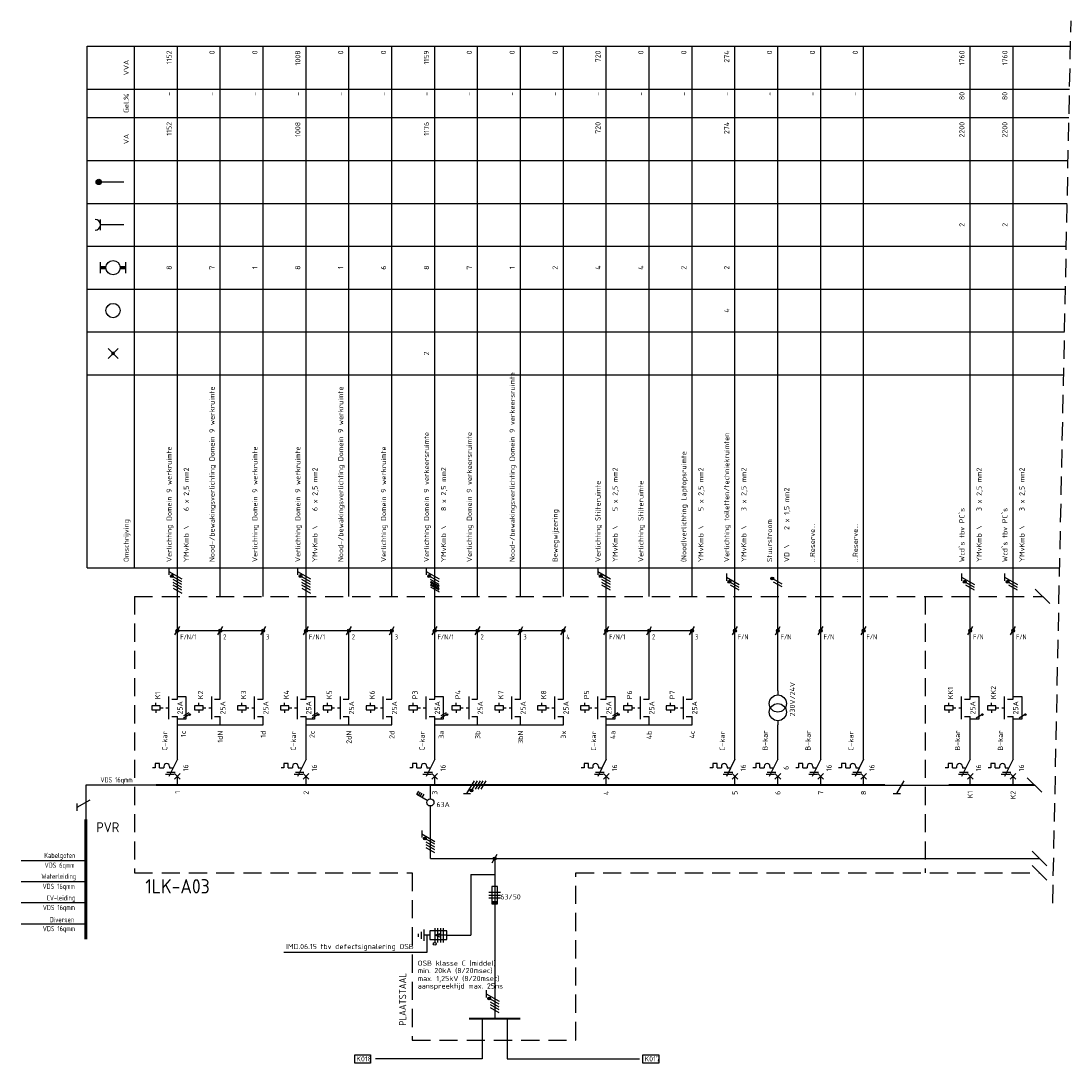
# Model space of a CAD drawing. Extents: x -1224 to 18134, y -20786 to 3554.
# Tile 64 of 88: x 9321 to 9688, y -607 to -243. Entities that reach past the tile are written whole.
import ezdxf
from ezdxf.enums import TextEntityAlignment as Align

# ---------------------------------------------------------------- set-up
doc = ezdxf.new("R2010")
doc.units = 0
doc.linetypes.add('HIDDEN', pattern=[9.525, 6.35, -3.175])
doc.linetypes.add('STABI11', pattern=[2, 1, -1])
doc.layers.get('0').update_dxf_attribs({"linetype": 'CONTINUOUS'})
for name, color, linetype in [('E-principe', 3, 'CONTINUOUS'), ('E-tekst', 2, 'CONTINUOUS'), ('EL$1----', 3, 'CONTINUOUS'), ('EL$1----_1LK-A05', 3, 'CONTINUOUS'), ('EL$1----_1LK-A08', 3, 'CONTINUOUS'), ('EL6131--_KG', 3, 'CONTINUOUS'), ('kast', 1, 'CONTINUOUS')]:
    doc.layers.add(name, color=color, linetype=linetype)
doc.styles.add('BURO-018', font='ISO.shx', dxfattribs={"height": 1.8})
doc.styles.add('BURO-035', font='ISO.shx', dxfattribs={"height": 3.5})
doc.styles.add('BURO-050', font='ISO.shx', dxfattribs={"height": 5})
doc.styles.get("Standard").update_dxf_attribs({"font": 'iso.shx'})

# ---------------------------------------------------------------- blocks, each defined once
blk = doc.blocks.new('RAIL3')
at = {"color": 0, "linetype": 'Continuous'}
for p, q in [((-6, 0), (6, 0)), ((1.73, 3), (-0.87, -1.5)), ((2.98, 3), (0.48, 3))]:
    blk.add_line(p, q, dxfattribs=at)
blk = doc.blocks.new('0302A1_')
at = {"color": 0, "linetype": 'Continuous'}
blk.add_line((-0.87, -1.5), (0.87, 1.5), dxfattribs=at)
at = {"color": 0, "const_width": 0.5}
blk.add_lwpolyline([(-0.25, 0, 1), (0.25, 0, 1)], format="xyb", close=True, dxfattribs=at)
at = {"color": 0, "linetype": 'Continuous'}
blk.add_circle((0, 0), 0.5, dxfattribs=at)
blk = doc.blocks.new('HL3')
at = {"color": 0, "linetype": 'Continuous'}
for p, q in [((-3, 6.98), (-3, 4.48)), ((-3, 5.73), (1.5, 3.13)), ((1.5, 2.13), (-1.5, 3.87)), ((1.5, 1.13), (-1.5, 2.87)), ((1.5, 0.13), (-1.5, 1.87)), ((1.5, -0.87), (-1.5, 0.87))]:
    blk.add_line(p, q, dxfattribs=at)
at = {"color": 0, "linetype": 'Continuous', "const_width": 0.5}
blk.add_lwpolyline([(-1.68, 4.12, 1), (-2.18, 4.12, 1)], format="xyb", close=True, dxfattribs=at)
at = {"color": 0, "linetype": 'Continuous'}
blk.add_circle((-1.93, 4.12), 0.5, dxfattribs=at)
blk = doc.blocks.new('E00515')
at = {"color": 0, "linetype": 'Continuous'}
for p, q in [((6, 1.5), (0, 1.5)), ((0, 1.5), (0, -1.5)), ((0, 0), (4, 0)), ((1.25, -2.5), (1.25, 2.5)), ((2.25, -2.5), (2.25, 2.5)), ((4, 0), (2.5, 0.5)), ((2.5, -0.5), (4, 0)), ((3.25, -2.5), (3.25, 2.5)), ((4.25, -2.5), (4.25, 2.5)), ((6, -1.5), (6, 1.5)), ((6, 0), (8, 0)), ((8, -2), (8, 2)), ((9, -1.25), (9, 1.25)), ((10, -0.5), (10, 0.5)), ((0, -1.5), (6, -1.5))]:
    blk.add_line(p, q, dxfattribs=at)
blk.add_circle((4.25, 3), 0.5, dxfattribs=at)
blk = doc.blocks.new('L1')
at = {"color": 0, "linetype": 'Continuous'}
for p, q in [((-3, 73.98), (-3, 71.48)), ((-3, 72.73), (1.5, 70.13)), ((1.5, 69.13), (-1.5, 70.87)), ((1.5, 68.13), (-1.5, 69.87))]:
    blk.add_line(p, q, dxfattribs=at)
at = {"color": 0, "linetype": 'Continuous', "const_width": 0.5}
blk.add_lwpolyline([(-1.68, 71.12, 1), (-2.18, 71.12, 1)], format="xyb", close=True, dxfattribs=at)
at = {"color": 0, "linetype": 'Continuous'}
blk.add_circle((-1.93, 71.12), 0.5, dxfattribs=at)
blk = doc.blocks.new('00P')
at = {"color": 0, "linetype": 'Continuous'}
for p, q in [((0, 31), (3, 31)), ((3, 31), (3, 23)), ((3, 23), (0, 23))]:
    blk.add_line(p, q, dxfattribs=at)
blk = doc.blocks.new('L3')
at = {"color": 0, "linetype": 'Continuous'}
for p, q in [((-3, 75.98), (-3, 73.48)), ((-3, 74.73), (1.5, 72.13)), ((1.5, 71.13), (-1.5, 72.87)), ((1.5, 70.13), (-1.5, 71.87)), ((1.5, 69.13), (-1.5, 70.87)), ((1.5, 68.13), (-1.5, 69.87))]:
    blk.add_line(p, q, dxfattribs=at)
at = {"color": 0, "linetype": 'Continuous', "const_width": 0.5}
blk.add_lwpolyline([(-1.68, 73.12, 1), (-2.18, 73.12, 1)], format="xyb", close=True, dxfattribs=at)
at = {"color": 0, "linetype": 'Continuous'}
blk.add_circle((-1.93, 73.12), 0.5, dxfattribs=at)
blk = doc.blocks.new('B26')
at = {"color": 0, "linetype": 'Continuous'}
for p, q in [((0, 9), (0, 21)), ((-7.75, 7.5), (-7.75, 6)), ((-6.25, 7.5), (-7.75, 7.5)), ((-6.25, 6), (-6.25, 7.5)), ((0, 9), (-3, 3)), ((-7.75, 6), (-8.75, 6)), ((-6.25, 6), (-4.75, 6)), ((-4.75, 6.5), (-4.75, 6)), ((-4.125, 3.75), (-1.125, 3.75)), ((-3.75, 4.5), (-0.75, 4.5)), ((-2.75, 6.5), (-2.75, 6)), ((-2.75, 6), (-1.5, 6)), ((-1, 4), (1, 2)), ((-1, 2), (1, 4)), ((0, 0), (0, 3))]:
    blk.add_line(p, q, dxfattribs=at)
blk.add_arc((-3.75, 6.5), 1, 0, 180, dxfattribs=at)
at = {"color": 1, "style": 'BURO-018'}
blk.add_attdef('E_VRIJ1', (-3.548, 12), '', height=1.8, rotation=90, dxfattribs=at)
at = {"color": 1, "linetype": 'Continuous', "style": 'BURO-018'}
blk.add_attdef('E_IIA', text='', height=1.8, rotation=90, dxfattribs=at).set_placement((2, 6), align=Align.TOP_CENTER)
blk = doc.blocks.new('M2')
at = {"color": 0, "linetype": 'Continuous'}
for p, q in [((-3, 23), (-3, 31)), ((-2, 30), (0, 30)), ((0, 30), (0, 33)), ((-6, 27.75), (-9, 27.75)), ((-9, 27.75), (-9, 26.25)), ((-9, 26.25), (-6, 26.25)), ((-7.5, 27.75), (-7.5, 28.75)), ((-7.5, 26.25), (-7.5, 25.25)), ((-6, 26.25), (-6, 27.75)), ((-6, 27.25), (-6, 27.25)), ((-2, 24), (0, 24)), ((0, 21), (0, 24))]:
    blk.add_line(p, q, dxfattribs=at)
at = {"color": 0, "linetype": 'STABI11'}
blk.add_line((-6, 27), (-3, 27), dxfattribs=at)
at = {"color": 1, "linetype": 'Continuous', "style": 'BURO-018'}
blk.add_attdef('E_VRIJ1', (-6, 30), '', height=1.8, rotation=90, dxfattribs=at)
blk.add_attdef('E_IMS', text='', height=1.8, rotation=90, dxfattribs=at).set_placement((0, 27), align=Align.TOP_CENTER)
blk = doc.blocks.new('b1s')
at = {"color": 0, "linetype": 'Continuous'}
blk.add_line((0, 33), (0, 54), dxfattribs=at)
blk = doc.blocks.new('m1s')
at = {"color": 0, "linetype": 'Continuous'}
blk.add_line((0, 54), (0, 66), dxfattribs=at)
blk = doc.blocks.new('m1')
at = {"color": 0, "linetype": 'Continuous'}
blk.add_line((0, 21), (0, 33), dxfattribs=at)
blk = doc.blocks.new('M13')
at = {"color": 0, "linetype": 'Continuous'}
for p, q in [((0, 33), (0, 31.5)), ((0, 22.5), (0, 21))]:
    blk.add_line(p, q, dxfattribs=at)
for centre in [(0, 28.5), (0, 25.5)]:
    blk.add_circle(centre, 3, dxfattribs=at)
at = {"color": 1, "linetype": 'Continuous', "style": 'BURO-018'}
blk.add_attdef('E_VRIJ1', (6, 24), '', height=1.8, rotation=90, dxfattribs=at)
blk = doc.blocks.new('KOLNR1')
at = {"color": 0, "linetype": 'Continuous'}
for p, q in [((1.41, -1.41), (-1.41, 1.41)), ((-1.41, -1.41), (1.41, 1.41))]:
    blk.add_line(p, q, dxfattribs=at)
at = {"color": 0, "linetype": 'Continuous', "const_width": 0.5}
blk.add_lwpolyline([(-0.25, 0, 1), (0.25, 0, 1)], format="xyb", close=True, dxfattribs=at)
blk = doc.blocks.new('KOLNR3')
at = {"color": 0, "linetype": 'Continuous'}
blk.add_circle((0, 0), 2, dxfattribs=at)
blk = doc.blocks.new('KOLNR5')
at = {"color": 0, "linetype": 'Continuous'}
for p, q in [((-3.5, -1.5), (-3.5, 1.5)), ((3.5, 1.5), (3.5, -1.5))]:
    blk.add_line(p, q, dxfattribs=at)
at = {"color": 0, "linetype": 'Continuous', "const_width": 1}
for points in [[(-2, 0), (-3.5, 0)], [(2, 0), (3.5, 0)]]:
    blk.add_lwpolyline(points, dxfattribs=at)
at = {"color": 0, "linetype": 'Continuous'}
blk.add_circle((0, 0), 2, dxfattribs=at)
blk = doc.blocks.new('KOLNR6')
at = {"color": 0, "linetype": 'Continuous'}
for p, q in [((-3.5, -1.5), (-3.5, 1.5)), ((3, 0), (-3.5, 0))]:
    blk.add_line(p, q, dxfattribs=at)
blk.add_arc((-5, 0), 1.5, 270, 90, dxfattribs=at)
blk = doc.blocks.new('KOLNR8')
at = {"color": 0, "linetype": 'Continuous'}
blk.add_line((-4, 0), (3, 0), dxfattribs=at)
at = {"color": 0, "linetype": 'Continuous', "const_width": 0.75}
blk.add_lwpolyline([(-4, -0.375, 1), (-4, 0.375, 1)], format="xyb", close=True, dxfattribs=at)
at = {"color": 0, "linetype": 'Continuous'}
blk.add_circle((-4, 0), 0.75, dxfattribs=at)
blk = doc.blocks.new('1P')
at = {"color": 0, "linetype": 'Continuous'}
blk.add_line((1.5, 0.87), (-1.5, -0.87), dxfattribs=at)

msp = doc.modelspace()

# ---------------------------------------------------------------- linework, layer by layer
at = {"layer": 'E-principe'}
for p, q in [((9367.93, -509.8), (9343.37, -509.8)), ((9343.29, -536.27), (9320.73, -536.27)), ((9343.29, -543.67), (9320.73, -543.67)), ((9343.37, -551.06), (9320.81, -551.06)), ((9343.37, -558.46), (9320.81, -558.46))]:
    msp.add_line(p, q, dxfattribs=at)
at = {"layer": 'E-principe', "const_width": 1}
msp.add_lwpolyline([(9343.37, -521.8), (9343.37, -563.81)], dxfattribs=at)
at = {"layer": 'EL$1----', "linetype": 'HIDDEN'}
msp.add_line((9681.59, -551.11), (9687.97, -242.5), dxfattribs=at)
at = {"layer": 'EL$1----', "linetype": 'Continuous'}
for p, q in [((9586.93, -439.51), (9583.93, -437.78)), ((9586.93, -440.51), (9583.93, -438.78)), ((9463.91, -514.55), (9463.91, -509.8)), ((9459.16, -513.14), (9459.86, -511.93)), ((9462.83, -515.26), (9459.16, -513.14)), ((9459.77, -513.49), (9460.47, -512.28)), ((9460.37, -513.84), (9461.07, -512.63)), ((9460.98, -514.19), (9461.68, -512.98)), ((9463.91, -535.49), (9463.91, -517.22)), ((9487.41, -545.33), (9485.41, -545.33)), ((9485.41, -545.33), (9485.41, -551.33)), ((9487.41, -551.33), (9487.41, -545.33)), ((9484.41, -547.33), (9488.41, -547.33)), ((9484.41, -548.33), (9488.41, -548.33)), ((9488.41, -549.33), (9484.41, -549.33)), ((9485.41, -551.33), (9487.41, -551.33)), ((9483.41, -581.62), (9483.41, -584.12)), ((9483.41, -582.87), (9487.91, -585.47)), ((9487.91, -586.47), (9484.91, -584.74)), ((9487.91, -587.47), (9484.91, -585.74)), ((9487.91, -588.47), (9484.91, -586.74)), ((9487.91, -589.47), (9484.91, -587.74))]:
    msp.add_line(p, q, dxfattribs=at)
at = {"layer": 'EL$1----'}
for p, q in [((9680.51, -446.33), (9675.44, -441.27)), ((9390.43, -455.8), (9375.43, -455.8)), ((9405.43, -455.8), (9390.43, -455.8)), ((9435.43, -455.8), (9420.43, -455.8)), ((9450.43, -455.8), (9435.43, -455.8)), ((9480.43, -455.8), (9465.43, -455.8)), ((9495.43, -455.8), (9480.43, -455.8)), ((9510.43, -455.8), (9495.43, -455.8)), ((9540.43, -455.8), (9525.43, -455.8)), ((9555.43, -455.8), (9540.43, -455.8)), ((9622.93, -509.8), (9645.22, -509.8)), ((9677.76, -512.33), (9672.69, -507.27)), ((9463.91, -535.49), (9676.95, -535.49)), ((9486.41, -535.49), (9486.41, -591.6)), ((9679.48, -538.02), (9674.41, -532.96)), ((9679.48, -543.07), (9674.41, -538)), ((9478.04, -541.08), (9486.41, -541.08)), ((9478.04, -541.08), (9478.04, -562.36)), ((9462.67, -562.36), (9462.67, -568.37)), ((9469.67, -562.36), (9478.04, -562.36)), ((9462.67, -568.37), (9412.65, -568.37)), ((9482.05, -591.6), (9482.05, -605.64)), ((9490.77, -591.6), (9490.77, -605.64)), ((9482.05, -605.64), (9444.72, -605.64)), ((9490.77, -605.64), (9537.1, -605.64))]:
    msp.add_line(p, q, dxfattribs=at)
at = {"layer": 'EL$1----', "color": 1, "linetype": 'Continuous'}
for p, q in [((9627.06, -512.8), (9629.66, -508.3)), ((9625.81, -512.8), (9628.31, -512.8))]:
    msp.add_line(p, q, dxfattribs=at)
at = {"layer": 'EL$1----', "linetype": 'Continuous', "const_width": 0.5}
for points in [[(9583.75, -437.53, 1), (9583.25, -437.53, 1)], [(9484.73, -584.49, 1), (9484.23, -584.49, 1)]]:
    msp.add_lwpolyline(points, format="xyb", close=True, dxfattribs=at)
at = {"layer": 'EL$1----', "linetype": 'Continuous', "const_width": 0.7}
msp.add_lwpolyline([(9477.41, -591.6), (9495.41, -591.6)], dxfattribs=at)
at = {"layer": 'EL$1----', "linetype": 'Continuous'}
for centre, radius in [((9583.5, -437.53), 0.5), ((9463.91, -515.88), 1.25), ((9484.48, -584.49), 0.5)]:
    msp.add_circle(centre, radius, dxfattribs=at)
at = {"layer": 'EL$1----'}
for centre in [(9379.7, -485.14), (9424.7, -485.14), (9469.7, -485.14), (9529.7, -485.14), (9656.99, -485.14), (9671.99, -485.14)]:
    msp.add_circle(centre, 0.283, dxfattribs=at)
at = {"layer": 'EL$1----', "linetype": 'Continuous'}
msp.add_solid([(9485.41, -551.33), (9485.41, -550.33), (9487.41, -551.33), (9487.41, -550.33)], dxfattribs=at)
at = {"layer": 'EL$1----_1LK-A05', "color": 1}
for p, q in [((9343.91, -251.3), (9687.79, -251.3)), ((9343.91, -433.8), (9343.91, -251.3)), ((9360.43, -433.8), (9360.43, -251.3)), ((9343.91, -266.3), (9687.48, -266.3)), ((9343.91, -276.3), (9687.27, -276.3)), ((9343.91, -291.3), (9686.96, -291.3)), ((9343.91, -306.3), (9686.65, -306.3)), ((9343.91, -321.3), (9686.34, -321.3)), ((9343.91, -336.3), (9686.03, -336.3)), ((9343.91, -351.3), (9685.72, -351.3)), ((9343.91, -366.3), (9685.41, -366.3)), ((9343.91, -433.8), (9684.02, -433.8))]:
    msp.add_line(p, q, dxfattribs=at)
at = {"layer": 'EL$1----_1LK-A05'}
for p, q in [((9375.43, -443.8), (9375.43, -251.3)), ((9390.43, -443.8), (9390.43, -251.3)), ((9405.43, -443.8), (9405.43, -251.3)), ((9420.43, -443.8), (9420.43, -251.3)), ((9435.43, -443.8), (9435.43, -251.3)), ((9450.43, -443.8), (9450.43, -251.3)), ((9465.43, -443.8), (9465.43, -251.3)), ((9480.43, -443.8), (9480.43, -251.3)), ((9495.43, -443.8), (9495.43, -251.3)), ((9510.43, -443.8), (9510.43, -251.3)), ((9525.43, -443.8), (9525.43, -251.3)), ((9540.43, -443.8), (9540.43, -251.3)), ((9555.43, -443.8), (9555.43, -251.3)), ((9570.43, -443.8), (9570.43, -251.3)), ((9585.43, -443.8), (9585.43, -251.3)), ((9600.43, -443.8), (9600.43, -251.3)), ((9615.43, -443.8), (9615.43, -251.3)), ((9652.72, -443.8), (9652.72, -251.3)), ((9667.72, -443.8), (9667.72, -251.3)), ((9375.43, -488.8), (9390.43, -488.8)), ((9390.43, -488.8), (9405.43, -488.8)), ((9420.43, -488.8), (9435.43, -488.8)), ((9435.43, -488.8), (9450.43, -488.8)), ((9465.43, -488.8), (9510.43, -488.8)), ((9525.43, -488.8), (9555.43, -488.8))]:
    msp.add_line(p, q, dxfattribs=at)
at = {"layer": 'EL$1----_1LK-A05', "color": 1, "linetype": 'HIDDEN'}
for p, q in [((9360.41, -443.8), (9677.97, -443.8)), ((9360.41, -443.8), (9360.41, -540.53)), ((9636.99, -443.8), (9636.99, -540.53))]:
    msp.add_line(p, q, dxfattribs=at)
at = {"layer": 'EL$1----_1LK-A05'}
for points in [[(9382.93, -509.8, 0.7, 0.7, 0), (9367.93, -509.8, 0.7, 0.7, 0)], [(9397.93, -509.8, 0.7, 0.7, 0), (9382.93, -509.8, 0.7, 0.7, 0)], [(9412.93, -509.8, 0.7, 0.7, 0), (9397.93, -509.8, 0.7, 0.7, 0)], [(9427.93, -509.8, 0.7, 0.7, 0), (9412.93, -509.8, 0.7, 0.7, 0)], [(9442.93, -509.8, 0.7, 0.7, 0), (9427.93, -509.8, 0.7, 0.7, 0)], [(9457.93, -509.8, 0.7, 0.7, 0), (9442.93, -509.8, 0.7, 0.7, 0)], [(9472.93, -509.8, 0.7, 0.7, 0), (9457.93, -509.8, 0.7, 0.7, 0)], [(9487.93, -509.8, 0.7, 0.7, 0), (9472.93, -509.8, 0.7, 0.7, 0)], [(9502.93, -509.8, 0.7, 0.7, 0), (9487.93, -509.8, 0.7, 0.7, 0)], [(9517.93, -509.8, 0.7, 0.7, 0), (9502.93, -509.8, 0.7, 0.7, 0)], [(9532.93, -509.8, 0.7, 0.7, 0), (9517.93, -509.8, 0.7, 0.7, 0)], [(9547.93, -509.8, 0.7, 0.7, 0), (9532.93, -509.8, 0.7, 0.7, 0)], [(9562.93, -509.8, 0.7, 0.7, 0), (9547.93, -509.8, 0.7, 0.7, 0)], [(9577.93, -509.8, 0.7, 0.7, 0), (9562.93, -509.8, 0.7, 0.7, 0)], [(9592.93, -509.8, 0.7, 0.7, 0), (9577.93, -509.8, 0.7, 0.7, 0)], [(9607.93, -509.8, 0.7, 0.7, 0), (9592.93, -509.8, 0.7, 0.7, 0)], [(9622.93, -509.8, 0.7, 0.7, 0), (9607.93, -509.8, 0.7, 0.7, 0)], [(9660.22, -509.8, 0.7, 0.7, 0), (9645.22, -509.8, 0.7, 0.7, 0)], [(9675.22, -509.8, 0.7, 0.7, 0), (9660.22, -509.8, 0.7, 0.7, 0)]]:
    msp.add_lwpolyline(points, format="xyseb", dxfattribs=at)
at = {"layer": 'EL$1----_1LK-A08', "color": 2}
for p, q in [((9437.45, -604.22), (9442.98, -604.22)), ((9437.45, -607.06), (9437.45, -604.22)), ((9442.98, -604.22), (9442.98, -607.06)), ((9538.23, -604.22), (9543.76, -604.22)), ((9538.23, -607.06), (9538.23, -604.22)), ((9543.76, -604.22), (9543.76, -607.06)), ((9442.98, -607.06), (9437.45, -607.06)), ((9543.76, -607.06), (9538.23, -607.06))]:
    msp.add_line(p, q, dxfattribs=at)
at = {"layer": 'EL6131--_KG'}
for p, q in [((9463.93, -438.44), (9466.93, -440.17)), ((9463.93, -439.44), (9466.93, -441.17)), ((9463.93, -440.44), (9466.93, -442.17)), ((9373.93, -440.93), (9376.93, -442.67)), ((9418.93, -440.93), (9421.93, -442.67))]:
    msp.add_line(p, q, dxfattribs=at)
at = {"layer": 'kast', "color": 1, "linetype": 'HIDDEN'}
for p, q in [((9360.41, -540.53), (9457.57, -540.53)), ((9514.81, -540.53), (9676.95, -540.53))]:
    msp.add_line(p, q, dxfattribs=at)
at = {"layer": 'kast', "linetype": 'HIDDEN'}
for p, q in [((9457.57, -540.53), (9457.57, -599.02)), ((9514.81, -599.02), (9514.81, -540.53)), ((9457.57, -599.02), (9514.81, -599.02))]:
    msp.add_line(p, q, dxfattribs=at)

# ---------------------------------------------------------------- block references
at = {"layer": 'E-principe', "xscale": -1, "rotation": 90}
msp.add_blockref('RAIL3', (9343.37, -515.8), dxfattribs=at)
at = {"layer": 'EL$1----'}
for name, p in [('L3', (9375.43, -509.8)), ('L3', (9420.43, -509.8)), ('L3', (9465.43, -509.8)), ('L3', (9525.43, -509.8)), ('L1', (9570.43, -509.8)), ('L1', (9652.72, -509.8)), ('L1', (9667.72, -509.8)), ('0302A1_', (9375.43, -455.8)), ('0302A1_', (9390.43, -455.8)), ('0302A1_', (9405.43, -455.8)), ('0302A1_', (9420.43, -455.8)), ('0302A1_', (9435.43, -455.8)), ('0302A1_', (9450.43, -455.8)), ('0302A1_', (9465.43, -455.8)), ('0302A1_', (9480.43, -455.8)), ('0302A1_', (9495.43, -455.8)), ('0302A1_', (9510.43, -455.8)), ('0302A1_', (9525.43, -455.8)), ('0302A1_', (9540.43, -455.8)), ('0302A1_', (9555.43, -455.8)), ('0302A1_', (9570.43, -455.8)), ('0302A1_', (9585.43, -455.8)), ('0302A1_', (9600.43, -455.8)), ('0302A1_', (9615.43, -455.8)), ('0302A1_', (9652.72, -455.8)), ('0302A1_', (9667.72, -455.8)), ('00P', (9375.43, -509.8)), ('00P', (9420.43, -509.8)), ('00P', (9465.43, -509.8)), ('00P', (9525.43, -509.8)), ('00P', (9652.72, -509.8)), ('00P', (9667.72, -509.8)), ('HL3', (9463.91, -532.65)), ('0302A1_', (9486.41, -535.49))]:
    msp.add_blockref(name, p, dxfattribs=at)
at = {"layer": 'EL$1----', "xscale": 0.6399999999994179, "yscale": 0.6399999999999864, "zscale": 0.6400000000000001}
for p in [(9378.51, -485.06), (9423.51, -485.06), (9468.51, -485.06), (9528.51, -485.06), (9378.51, -485.83), (9423.51, -485.83), (9468.51, -485.83), (9528.51, -485.83), (9655.8, -485.83), (9670.8, -485.83)]:
    msp.add_blockref('1P', p, dxfattribs=at)
at = {"layer": 'EL$1----', "color": 1, "rotation": 90}
msp.add_blockref('HL3', (9482.43, -509.8), dxfattribs=at)
at = {"layer": 'EL$1----', "rotation": 180}
msp.add_blockref('E00515', (9469.67, -562.36), dxfattribs=at)
at = {"layer": 'EL$1----_1LK-A05', "xscale": 1.25, "yscale": 1.25, "zscale": 1.25}
for name, p in [('KOLNR8', (9352.93, -298.8)), ('KOLNR6', (9352.93, -313.8)), ('KOLNR5', (9352.93, -328.8)), ('KOLNR3', (9352.93, -343.8)), ('KOLNR1', (9352.93, -358.8))]:
    msp.add_blockref(name, p, dxfattribs=at)
at = {"layer": 'EL$1----_1LK-A05'}
for name, p in [('m1s', (9375.43, -509.8)), ('m1s', (9420.43, -509.8)), ('m1s', (9465.43, -509.8)), ('m1s', (9525.43, -509.8)), ('m1s', (9570.43, -509.8)), ('m1s', (9585.43, -509.8)), ('m1s', (9600.43, -509.8)), ('m1s', (9615.43, -509.8)), ('m1s', (9652.72, -509.8)), ('m1s', (9667.72, -509.8)), ('b1s', (9375.43, -509.8)), ('b1s', (9390.43, -509.8)), ('b1s', (9405.43, -509.8)), ('b1s', (9420.43, -509.8)), ('b1s', (9435.43, -509.8)), ('b1s', (9450.43, -509.8)), ('b1s', (9465.43, -509.8)), ('b1s', (9480.43, -509.8)), ('b1s', (9495.43, -509.8)), ('b1s', (9510.43, -509.8)), ('b1s', (9525.43, -509.8)), ('b1s', (9540.43, -509.8)), ('b1s', (9555.43, -509.8)), ('b1s', (9570.43, -509.8)), ('b1s', (9585.43, -509.8)), ('b1s', (9600.43, -509.8)), ('b1s', (9615.43, -509.8)), ('b1s', (9652.72, -509.8)), ('b1s', (9667.72, -509.8)), ('m1', (9570.43, -509.8)), ('m1', (9600.43, -509.8)), ('m1', (9615.43, -509.8))]:
    msp.add_blockref(name, p, dxfattribs=at)
for name, p, values in [('M2', (9375.43, -509.8), {'E_IMS': '25A', 'E_VRIJ1': 'K1'}), ('M2', (9390.43, -509.8), {'E_IMS': '25A', 'E_VRIJ1': 'K2'}), ('M2', (9405.43, -509.8), {'E_IMS': '25A', 'E_VRIJ1': 'K3'}), ('M2', (9420.43, -509.8), {'E_IMS': '25A', 'E_VRIJ1': 'K4'}), ('M2', (9435.43, -509.8), {'E_IMS': '25A', 'E_VRIJ1': 'K5'}), ('M2', (9450.43, -509.8), {'E_IMS': '25A', 'E_VRIJ1': 'K6'}), ('M2', (9465.43, -509.8), {'E_IMS': '25A', 'E_VRIJ1': 'P3'}), ('M2', (9480.43, -509.8), {'E_IMS': '25A', 'E_VRIJ1': 'P4'}), ('M2', (9495.43, -509.8), {'E_IMS': '25A', 'E_VRIJ1': 'K7'}), ('M2', (9510.43, -509.8), {'E_IMS': '25A', 'E_VRIJ1': 'K8'}), ('M2', (9525.43, -509.8), {'E_IMS': '25A', 'E_VRIJ1': 'P5'}), ('M2', (9540.43, -509.8), {'E_IMS': '25A', 'E_VRIJ1': 'P6'}), ('M2', (9555.43, -509.8), {'E_IMS': '25A', 'E_VRIJ1': 'P7'}), ('M13', (9585.43, -509.8), {'E_VRIJ1': '230V/24V'}), ('M2', (9652.72, -509.8), {'E_IMS': '25A', 'E_VRIJ1': 'KK1'}), ('M2', (9667.72, -509.8), {'E_IMS': '25A', 'E_VRIJ1': 'KK2'}), ('B26', (9375.43, -509.8), {'E_IIA': '16', 'E_VRIJ1': 'C-kar'}), ('B26', (9420.43, -509.8), {'E_IIA': '16', 'E_VRIJ1': 'C-kar'}), ('B26', (9465.43, -509.8), {'E_IIA': '16', 'E_VRIJ1': 'C-kar'}), ('B26', (9525.43, -509.8), {'E_IIA': '16', 'E_VRIJ1': 'C-kar'}), ('B26', (9570.43, -509.8), {'E_IIA': '16', 'E_VRIJ1': 'C-kar'}), ('B26', (9585.43, -509.8), {'E_IIA': '6', 'E_VRIJ1': 'B-kar'}), ('B26', (9600.43, -509.8), {'E_IIA': '16', 'E_VRIJ1': 'B-kar'}), ('B26', (9615.43, -509.8), {'E_IIA': '16', 'E_VRIJ1': 'C-kar'}), ('B26', (9652.72, -509.8), {'E_IIA': '16', 'E_VRIJ1': 'B-kar'}), ('B26', (9667.72, -509.8), {'E_IIA': '16', 'E_VRIJ1': 'B-kar'})]:
    msp.add_blockref(name, p, dxfattribs=at).add_auto_attribs(values)

# ---------------------------------------------------------------- texts
at = {"layer": 'E-principe', "color": 2, "style": 'BURO-035'}
msp.add_text('PVR', height=3.5, dxfattribs=at).set_placement((9347.07, -526.32))
at = {"layer": 'E-tekst', "color": 1, "width": 0.8}
for s, p in [('F/N/1', (9376.45, -458.87)), ('2', (9391.45, -458.87)), ('3', (9406.45, -458.87)), ('F/N/1', (9421.45, -458.87)), ('2', (9436.45, -458.87)), ('3', (9451.45, -458.87)), ('F/N/1', (9466.45, -458.87)), ('2', (9481.45, -458.87)), ('3', (9496.45, -458.87)), ('4', (9511.45, -458.87)), ('F/N/1', (9526.45, -458.87)), ('2', (9541.45, -458.87)), ('3', (9556.45, -458.87)), ('F/N', (9571.45, -458.87)), ('F/N', (9586.45, -458.87)), ('F/N', (9601.45, -458.87)), ('F/N', (9616.45, -458.87)), ('F/N', (9653.74, -458.87)), ('F/N', (9668.74, -458.87)), ('VDS 16qmm', (9348.51, -508.89)), ('Kabelgoten', (9328.87, -535.33)), ('VDS 6qmm', (9328.98, -538.76)), ('Waterleiding', (9327.85, -542.62)), ('VDS 16qmm', (9328.26, -546.15)), ('CV-leiding', (9329.68, -550.17)), ('VDS 16qmm', (9328.34, -553.55)), ('Diversen', (9330.81, -557.8)), ('VDS 16qmm', (9328.34, -560.94))]:
    msp.add_text(s, height=1.8, dxfattribs=at).set_placement(p)
at = {"layer": 'EL$1----', "color": 1, "style": 'BURO-018'}
msp.add_text('63A', height=1.8, dxfattribs=at).set_placement((9468.34, -515.72), align=Align.TOP_CENTER)
msp.add_text('63/50', height=1.8, dxfattribs=at).set_placement((9495.51, -548.02), align=Align.TOP_RIGHT)
for s, p in [('IMD.06.15 tbv defectsignalering OSB', (9413.44, -567.2)), ('OSB klasse C (middel)', (9459.48, -573.03)), ('min. 20kA (8/20msec)', (9459.48, -575.61)), ('max. 1,25kV (8/20msec)', (9459.48, -578.39)), ('aanspreektijd max. 25ns', (9459.48, -581))]:
    msp.add_text(s, height=1.8, dxfattribs=at).set_placement(p)
for s, p in [('K018', (9437.99, -604.71)), ('K017', (9538.77, -604.71))]:
    msp.add_text(s, height=1.8, dxfattribs=at).set_placement(p, align=Align.TOP_LEFT)
at = {"layer": 'EL$1----_1LK-A05', "color": 1, "style": 'BURO-018'}
for s, p in [('1152', (9373.43, -252.8)), ('0', (9388.43, -252.8)), ('0', (9403.43, -252.8)), ('1008', (9418.43, -252.8)), ('0', (9433.43, -252.8)), ('0', (9448.43, -252.8)), ('1159', (9463.43, -252.8)), ('0', (9478.43, -252.8)), ('0', (9493.43, -252.8)), ('0', (9508.43, -252.8)), ('720', (9523.43, -252.8)), ('0', (9538.43, -252.8)), ('0', (9553.43, -252.8)), ('274', (9568.43, -252.8)), ('0', (9583.43, -252.8)), ('0', (9598.43, -252.8)), ('0', (9613.43, -252.8)), ('1760', (9650.72, -252.8)), ('1760', (9665.72, -252.8)), ('-', (9373.43, -267.3)), ('-', (9388.43, -267.3)), ('-', (9403.43, -267.3)), ('-', (9418.43, -267.3)), ('-', (9433.43, -267.3)), ('-', (9448.43, -267.3)), ('-', (9463.43, -267.3)), ('-', (9478.43, -267.3)), ('-', (9493.43, -267.3)), ('-', (9508.43, -267.3)), ('-', (9523.43, -267.3)), ('-', (9538.43, -267.3)), ('-', (9553.43, -267.3)), ('-', (9568.43, -267.3)), ('-', (9583.43, -267.3)), ('-', (9598.43, -267.3)), ('-', (9613.43, -267.3)), ('80', (9650.72, -267.3)), ('80', (9665.72, -267.3)), ('1152', (9373.43, -277.8)), ('1008', (9418.43, -277.8)), ('1176', (9463.43, -277.8)), ('720', (9523.43, -277.8)), ('274', (9568.43, -277.8)), ('2200', (9650.72, -277.8)), ('2200', (9665.72, -277.8))]:
    msp.add_text(s, height=1.8, rotation=90, dxfattribs=at).set_placement(p, align=Align.RIGHT)
for s, p in [('VVA', (9358.43, -258.8)), ('Gel.%', (9358.43, -271.3)), ('VA', (9358.43, -283.8)), ('2', (9650.72, -313.8)), ('2', (9665.72, -313.8)), ('8', (9373.43, -328.8)), ('7', (9388.43, -328.8)), ('1', (9403.43, -328.8)), ('8', (9418.43, -328.8)), ('1', (9433.43, -328.8)), ('6', (9448.43, -328.8)), ('8', (9463.43, -328.8)), ('7', (9478.43, -328.8)), ('1', (9493.43, -328.8)), ('2', (9508.43, -328.8)), ('4', (9523.43, -328.8)), ('4', (9538.43, -328.8)), ('2', (9553.43, -328.8)), ('2', (9568.43, -328.8)), ('4', (9568.43, -343.8)), ('2', (9463.43, -358.8))]:
    msp.add_text(s, height=1.8, rotation=90, dxfattribs=at).set_placement(p, align=Align.CENTER)
for s, p in [('Nood-/bewakingsverlichting Domein 9 verkeersruimte', (9493.43, -431.8)), ('Nood-/bewakingsverlichting Domein 9 werkruimte', (9388.43, -431.8)), ('Nood-/bewakingsverlichting Domein 9 werkruimte', (9433.43, -431.8)), ('Verlichting toiletten/techniekruimten', (9568.43, -431.8)), ('Verlichting Domein 9 verkeersruimte', (9463.43, -431.8)), ('Verlichting Domein 9 verkeersruimte', (9478.43, -431.8)), ('Verlichting Domein 9 werkruimte', (9373.43, -431.8)), ('Verlichting Domein 9 werkruimte', (9403.43, -431.8)), ('Verlichting Domein 9 werkruimte', (9418.43, -431.8)), ('Verlichting Domein 9 werkruimte', (9448.43, -431.8)), ('(Nood)verlichting Laptopsruimte', (9553.43, -431.8)), ('YMvKmb \\    6 x 2,5 mm2', (9379.43, -431.8)), ('YMvKmb \\    6 x 2,5 mm2', (9424.43, -431.8)), ('YMvKmb \\    8 x 2,5 mm2', (9469.43, -431.8)), ('Verlichting Stilteruimte', (9523.43, -431.8)), ('YMvKmb \\    5 x 2,5 mm2', (9529.43, -431.8)), ('Verlichting Stilteruimte', (9538.43, -431.8)), ('YMvKmb \\    5 x 2,5 mm2', (9559.43, -431.8)), ('YMvKmb \\    3 x 2,5 mm2', (9574.43, -431.8)), ('YMvKmb \\    3 x 2,5 mm2', (9656.72, -431.8)), ('YMvKmb \\    3 x 2,5 mm2', (9671.72, -431.8)), ('Bewegwijzering', (9508.43, -431.8)), ('VD \\    2 x 1,5 mm2', (9589.43, -431.8)), ('Wcd`s tbv PC`s', (9650.72, -431.8)), ('Wcd`s tbv PC`s', (9665.72, -431.8)), ('Omschrijving', (9358.43, -431.8)), ('Stuurstroom', (9583.43, -431.8)), ('...Reserve...', (9598.43, -431.8)), ('...Reserve...', (9613.43, -431.8))]:
    msp.add_text(s, height=1.8, rotation=90, dxfattribs=at).set_placement(p)
for s, p in [('1c', (9377.53, -490.8)), ('1dN', (9390.43, -490.8)), ('1d', (9405.43, -490.8)), ('2c', (9422.53, -490.8)), ('2dN', (9435.43, -490.8)), ('2d', (9450.43, -490.8)), ('3a', (9467.71, -490.8)), ('3b', (9480.43, -490.8)), ('3bN', (9495.43, -490.8)), ('3x', (9510.43, -490.8)), ('4a', (9527.71, -490.8)), ('4b', (9540.43, -490.8)), ('4c', (9555.43, -490.8)), ('1', (9375.43, -511.8)), ('2', (9420.43, -511.8)), ('3', (9465.43, -511.8)), ('4', (9525.43, -511.8)), ('5', (9570.43, -511.8)), ('6', (9585.43, -511.8)), ('7', (9600.43, -511.8)), ('8', (9615.43, -511.8)), ('K1', (9652.72, -511.8)), ('K2', (9667.72, -511.8))]:
    msp.add_text(s, height=1.8, rotation=90, dxfattribs=at).set_placement(p, align=Align.MIDDLE_RIGHT)
at = {"layer": 'kast', "color": 2, "style": 'BURO-050'}
msp.add_text('1LK-A03', height=5, dxfattribs=at).set_placement((9386.74, -545.23), align=Align.MIDDLE_RIGHT)
at = {"layer": 'kast', "color": 2, "linetype": 'HIDDEN', "style": 'BURO-018'}
msp.add_text('PLAATSTAAL', height=2.5, rotation=90, dxfattribs=at).set_placement((9454.2, -575.57), align=Align.MIDDLE_RIGHT)

doc.saveas('drawing.dxf')
